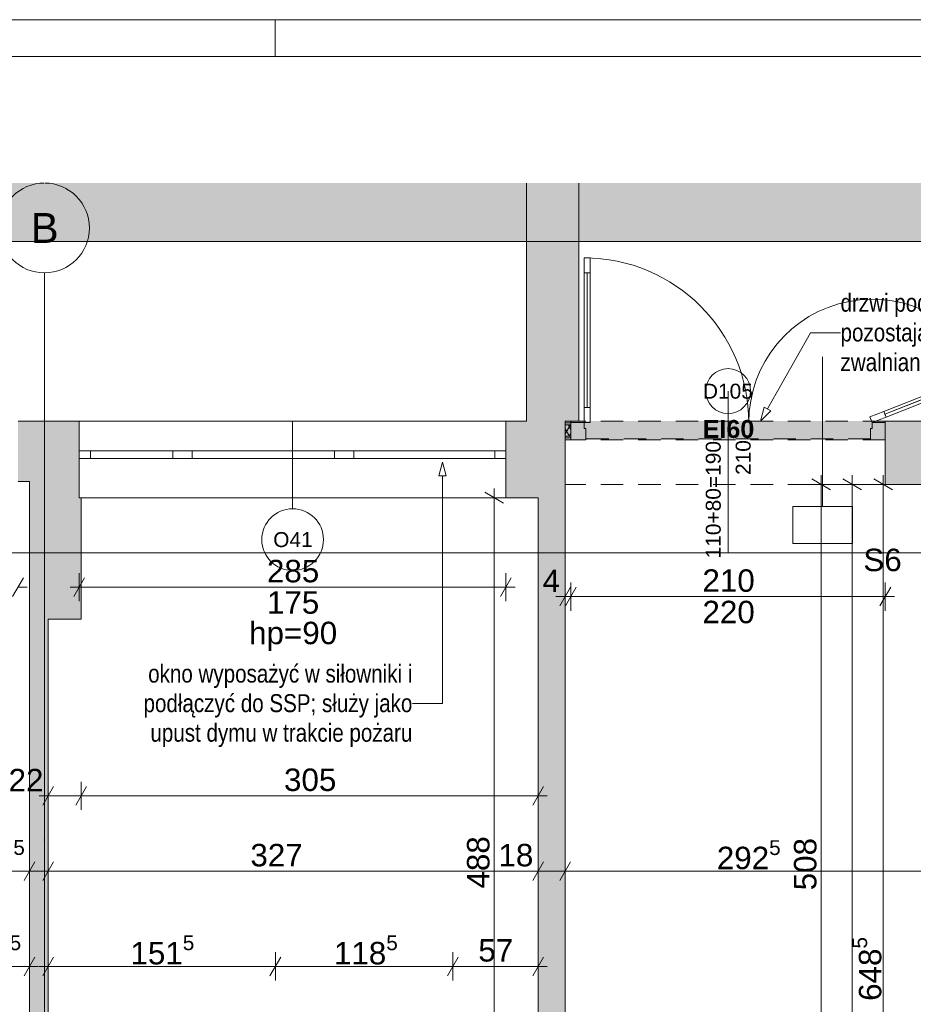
# Paper-space layout 'A-38 RZUT - PIĘTRO 8' of a CAD drawing. Header units: millimetres. Extents: x 0 to 800, y 0 to 500.
# Tile 9 of 22: x 226 to 345, y 368 to 500. Entities that reach past the tile are written whole.
import ezdxf
from ezdxf.xclip import XClip

# ---------------------------------------------------------------- set-up
doc = ezdxf.new("R2010")
doc.units = ezdxf.units.MM
doc.header["$MEASUREMENT"] = 0
doc.header["$XCLIPFRAME"] = 0
for name, pattern in [('DASHDOTX2', [1000, 500, -250, 0, -250]), ('Przer. długie kreski', [2.5, 1.5, -1]), ('PRZERYWANA_DU_A', [550, 350, -200])]:
    doc.linetypes.add(name, pattern=pattern)
for name, color, linetype, lineweight in [('0_Nr_pióra__2', 8, 'Continuous', 13), ('A_Arkusz_Nr_pióra__1', 7, 'Continuous', 20), ('A_wymiary_Nr_pióra__1', 7, 'Continuous', 20), ('A_wymiary_Nr_pióra__2', 8, 'Continuous', 13), ('A_ściany proj_Nr_pióra__1', 7, 'Continuous', 20), ('A_ściany_Nr_pióra__1', 7, 'Continuous', 20), ('Drzwi Archicad_Nr_pióra__3', 252, 'Continuous', 13), ('Okna Archicada_Nr_pióra__3', 252, 'Continuous', 13), ('Znaczniki drzwi Archicada_Nr_pióra__3', 252, 'Continuous', 13), ('Znaczniki okien Archicada_Nr_pióra__3', 252, 'Continuous', 13)]:
    doc.layers.add(name, color=color, linetype=linetype, lineweight=lineweight)
for name, color, linetype, lineweight, true_color in [('A_Arkusz_Nr_pióra__237', 7, 'Continuous', 5, 0x343434), ('A_opis ścian_Nr_pióra__19', 7, 'Continuous', 5, 0x191919), ('A_opis_Nr_pióra__255', 7, 'Continuous', 15, 0x242424), ('A_opis_Nr_pióra__8', 7, 'Continuous', 13, 0x4c4c4c), ('A_osie_Nr_pióra__16', 7, 'Continuous', 5, 0x0f0f0f), ('A_osie_Nr_pióra__76', 7, 'Continuous', 5, 0x2d2d2d), ('A_ppoż proj_Nr_pióra__8', 7, 'Continuous', 13, 0x4c4c4c), ('A_ściany proj_Nr_pióra__21', 7, 'Continuous', 5, 0xb0b0b0), ('A_ściany_Nr_pióra__10', 7, 'Continuous', 13, 0x4b4b4b)]:
    doc.layers.add(name, color=color, linetype=linetype, lineweight=lineweight, true_color=true_color)
for name, color, linetype in [('A_podrys', 7, 'Continuous'), ('A_ppoż proj', 7, 'Continuous'), ('A_ściany', 7, 'Continuous'), ('A_ściany proj', 7, 'Continuous')]:
    doc.layers.add(name, color=color, linetype=linetype)
doc.styles.add('STYL_AUTOMATYCZNY_1', font='arial.ttf')
doc.styles.add('STYL_AUTOMATYCZNY_2', font='ARIALN.TTF')
doc.styles.add('STYL_AUTOMATYCZNY_3', font='arial.ttf')
doc.styles.add('STYL_AUTOMATYCZNY_4', font='arial.ttf')
doc.styles.add('STYL_AUTOMATYCZNY_5', font='arial.ttf')
pattern_1 = [(0, (-3189.413, -631.401), (0, 2), [0, -2])]

# ---------------------------------------------------------------- blocks, each defined once
blk = doc.blocks.new('Rysunek_1_1', base_point=(-3189.41, -631.4))
at = {"linetype": 'Continuous', "lineweight": 0, "true_color": 0x484848}
blk.add_hatch(color=251, dxfattribs=at).paths.add_polyline_path([(48.07, 478.17), (48.07, 126.75), (64.84, 126.75), (64.84, 470.37), (378.97, 470.37), (378.97, 316.75), (544.97, 316.75), (544.97, 478.17)])
at = {"layer": 'A_ppoż proj', "linetype": 'Continuous', "lineweight": 0, "true_color": 0x121212}
blk.add_hatch(color=250, dxfattribs=at).paths.add_polyline_path([(341.51, 446.37), (298.75, 446.37), (298.75, 443.87), (341.51, 443.87)])
at = {"layer": 'A_ściany', "linetype": 'Continuous', "lineweight": 0, "true_color": 0x000000}
for points in [[(300.56, 478.17), (293.56, 478.17), (293.56, 446.37), (300.56, 446.37)], [(225.65, 446.37), (225.65, 438.27), (227.17, 438.27), (227.17, 446.37)], [(227.17, 436.13), (233.83, 436.13), (233.83, 446.37), (227.17, 446.37)], [(290.83, 446.37), (290.83, 436.13), (298.73, 436.13), (298.73, 446.37)], [(341.51, 437.91), (366.87, 437.91), (366.87, 446.37), (341.51, 446.37)], [(234.09, 419.91), (234.09, 436.13), (227.17, 436.13), (227.17, 419.91)], [(295.13, 436.13), (295.13, 338.53), (298.73, 338.53), (298.73, 436.13)], [(229.69, 338.47), (229.69, 419.91), (227.17, 419.91), (227.17, 338.47)]]:
    blk.add_hatch(color=18, dxfattribs=at).paths.add_polyline_path(points)
at = {"layer": 'A_ściany proj', "linetype": 'Continuous', "lineweight": 13}
h = blk.add_hatch(dxfattribs=at)
h.set_pattern_fill('gypsum_0001', color=8, style=0, pattern_type=2)
h.set_pattern_definition(pattern_1)
h.paths.add_polyline_path([(298.75, 446.37), (298.75, 446.12), (299.51, 446.12), (299.51, 446.37)])
h = blk.add_hatch(dxfattribs=at)
h.set_pattern_fill('gypsum_0001', color=8, style=0, pattern_type=2)
h.set_pattern_definition(pattern_1)
h.paths.add_polyline_path([(298.75, 446.12), (298.75, 445.87), (299.51, 445.87), (299.51, 446.12)])
h = blk.add_hatch(dxfattribs=at)
h.set_pattern_fill('batt_insulation_0001', color=8, style=0, pattern_type=2)
h.set_pattern_definition([(60, (-3189.4131, -631.40095), (-0.51961524, 0.3), []), (120, (-3189.4131, -631.40095), (0.51961524, 0.3), [])])
h.paths.add_polyline_path([(298.75, 445.87), (298.75, 444.37), (299.51, 444.37), (299.51, 445.87)])
h = blk.add_hatch(dxfattribs=at)
h.set_pattern_fill('gypsum_0001', color=8, style=0, pattern_type=2)
h.set_pattern_definition(pattern_1)
h.paths.add_polyline_path([(298.75, 444.12), (299.51, 444.12), (299.51, 444.37), (298.75, 444.37)])
h = blk.add_hatch(dxfattribs=at)
h.set_pattern_fill('gypsum_0001', color=8, style=0, pattern_type=2)
h.set_pattern_definition(pattern_1)
h.paths.add_polyline_path([(298.75, 443.87), (299.51, 443.87), (299.51, 444.12), (298.75, 444.12)])
at = {"layer": '0_Nr_pióra__2', "color": 8, "linetype": 'PRZERYWANA_DU_A', "lineweight": 13, "ltscale": 2, "flags": 128}
blk.add_lwpolyline([(544.97, 316.75), (378.97, 316.75), (378.97, 470.37), (64.84, 470.37), (64.84, 126.75)], dxfattribs=at)
at = {"layer": 'A_opis ścian_Nr_pióra__19', "color": 250, "linetype": 'Continuous', "lineweight": 5, "ltscale": 2, "true_color": 0x191919}
for p, q in [((333.14, 434.94), (333.14, 454.94)), ((337.14, 434.94), (329.14, 434.94)), ((329.14, 434.94), (329.14, 429.99)), ((337.14, 429.99), (337.14, 434.94)), ((329.14, 429.99), (337.14, 429.99))]:
    blk.add_line(p, q, dxfattribs=at)
at = {"layer": 'A_opis_Nr_pióra__255', "color": 250, "linetype": 'Continuous', "lineweight": 15, "ltscale": 2, "true_color": 0x242424}
for p, q in [((325.77, 447.99), (331.51, 458.15)), ((331.51, 458.15), (335.53, 458.15)), ((324.85, 446.37), (325.33, 448.24)), ((324.85, 446.37), (326.2, 447.75)), ((325.33, 448.24), (326.2, 447.75)), ((282.35, 440.89), (281.85, 439.03)), ((282.35, 440.89), (282.85, 439.03)), ((282.85, 439.03), (281.85, 439.03)), ((282.35, 439.03), (282.35, 408.64)), ((282.35, 408.64), (278.33, 408.64))]:
    blk.add_line(p, q, dxfattribs=at)
at = {"layer": 'A_osie_Nr_pióra__16', "color": 250, "linetype": 'DASHDOTX2', "lineweight": 5, "ltscale": 2, "true_color": 0x0f0f0f}
for p, q in [((229.18, 390.39), (229.18, 466.17)), ((544.97, 428.75), (100.57, 428.75)), ((229.18, 390.39), (229.18, 126.75))]:
    blk.add_line(p, q, dxfattribs=at)
blk.add_point((229.18, 390.39), dxfattribs=at)
blk.add_point((229.18, 390.39), dxfattribs=at)
at = {"layer": 'A_osie_Nr_pióra__76', "color": 250, "linetype": 'Continuous', "lineweight": 5, "ltscale": 2, "true_color": 0x2d2d2d}
blk.add_circle((229.18, 472.17), 6, dxfattribs=at)
at = {"layer": 'A_wymiary_Nr_pióra__1', "color": 7, "linetype": 'Continuous', "lineweight": 20, "ltscale": 2}
for p, q in [((334.2, 437.19), (331.7, 438.63)), ((338.34, 437.19), (335.84, 438.63)), ((342.49, 437.19), (339.99, 438.63)), ((290.52, 435.41), (288.02, 436.85)), ((224.93, 422.93), (226.37, 425.43)), ((234.55, 425.43), (233.11, 422.93)), ((290.11, 422.93), (291.55, 425.43)), ((299.45, 424.16), (298.01, 421.66)), ((300.23, 424.16), (298.79, 421.66)), ((340.79, 421.66), (342.23, 424.16)), ((230.41, 397.54), (228.97, 395.04)), ((234.81, 397.54), (233.37, 395.04)), ((294.41, 395.04), (295.85, 397.54)), ((227.89, 387.47), (226.45, 384.97)), ((230.41, 387.47), (228.97, 384.97)), ((295.85, 387.47), (294.41, 384.97)), ((299.45, 387.47), (298.01, 384.97)), ((226.45, 372.24), (227.89, 374.74)), ((230.41, 374.75), (228.97, 372.25)), ((260.75, 374.75), (259.31, 372.25)), ((284.45, 374.75), (283.01, 372.25)), ((294.41, 372.25), (295.85, 374.75))]:
    blk.add_line(p, q, dxfattribs=at)
at = {"layer": 'A_wymiary_Nr_pióra__2', "color": 8, "linetype": 'Continuous', "lineweight": 13, "ltscale": 2}
for p, q in [((332.95, 437.91), (332.95, 439.13)), ((337.09, 437.91), (337.09, 439.13)), ((341.24, 437.91), (341.24, 439.13)), ((289.27, 436.13), (289.27, 437.35)), ((334.82, 437.91), (331.07, 437.91)), ((332.95, 336.27), (332.95, 437.91)), ((338.97, 437.91), (335.22, 437.91)), ((337.09, 130.95), (337.09, 437.91)), ((343.11, 437.91), (339.36, 437.91)), ((341.24, 308.25), (341.24, 437.91)), ((291.14, 436.13), (287.39, 436.13)), ((289.27, 338.53), (289.27, 436.13)), ((233.83, 422.31), (233.83, 426.06)), ((290.83, 422.31), (290.83, 426.06)), ((225.65, 424.18), (226.87, 424.18)), ((232.61, 424.18), (233.83, 424.18)), ((233.83, 424.18), (290.83, 424.18)), ((290.83, 424.18), (292.05, 424.18)), ((298.73, 421.03), (298.73, 424.78)), ((299.51, 421.03), (299.51, 424.78)), ((341.51, 421.03), (341.51, 424.78)), ((297.51, 422.91), (298.73, 422.91)), ((298.73, 422.91), (299.51, 422.91)), ((299.51, 422.91), (341.51, 422.91)), ((341.51, 422.91), (342.73, 422.91)), ((229.69, 394.42), (229.69, 398.17)), ((234.09, 394.42), (234.09, 398.17)), ((295.13, 394.42), (295.13, 398.17)), ((228.47, 396.29), (229.69, 396.29)), ((229.69, 396.29), (234.09, 396.29)), ((234.09, 396.29), (295.13, 396.29)), ((295.13, 396.29), (296.35, 396.29)), ((227.17, 384.35), (227.17, 388.1)), ((229.69, 384.35), (229.69, 388.1)), ((295.13, 384.35), (295.13, 388.1)), ((298.73, 384.35), (298.73, 388.1)), ((102.93, 386.22), (227.17, 386.22)), ((227.17, 386.22), (229.69, 386.22)), ((229.69, 386.22), (295.13, 386.22)), ((295.13, 386.22), (298.73, 386.22)), ((298.73, 386.22), (357.18, 386.22)), ((227.17, 371.62), (227.17, 375.37)), ((229.69, 371.63), (229.69, 375.38)), ((260.03, 371.63), (260.03, 375.38)), ((283.73, 371.63), (283.73, 375.38)), ((295.13, 371.63), (295.13, 375.38)), ((218.65, 373.49), (227.17, 373.49)), ((227.17, 373.49), (228.39, 373.49)), ((228.47, 373.5), (229.69, 373.5)), ((229.69, 373.5), (260.03, 373.5)), ((260.03, 373.5), (283.73, 373.5)), ((283.73, 373.5), (295.13, 373.5)), ((295.13, 373.5), (296.35, 373.5))]:
    blk.add_line(p, q, dxfattribs=at)
at = {"layer": 'A_ściany proj_Nr_pióra__1', "color": 7, "linetype": 'Continuous', "lineweight": 20, "ltscale": 2, "flags": 128}
for points in [[(299.51, 446.37), (298.75, 446.37)], [(298.75, 443.87), (299.51, 443.87)]]:
    blk.add_lwpolyline(points, dxfattribs=at)
at = {"layer": 'A_ściany proj_Nr_pióra__21', "color": 253, "linetype": 'Continuous', "lineweight": 5, "ltscale": 2, "true_color": 0xb0b0b0}
for p, q in [((299.51, 446.12), (298.75, 446.12)), ((299.51, 446.17), (299.51, 446.37)), ((299.51, 446.12), (299.51, 446.17)), ((299.51, 445.87), (299.51, 446.12)), ((341.51, 446.17), (341.51, 446.37)), ((341.51, 446.12), (341.51, 446.17)), ((341.51, 445.87), (341.51, 446.12)), ((299.51, 445.87), (298.75, 445.87)), ((299.51, 444.37), (299.51, 445.87)), ((341.51, 444.37), (341.51, 445.87)), ((298.75, 444.37), (299.51, 444.37)), ((298.75, 444.12), (299.51, 444.12)), ((299.51, 444.12), (299.51, 444.37)), ((299.51, 443.87), (299.51, 444.12)), ((341.51, 444.12), (341.51, 444.37)), ((341.51, 443.87), (341.51, 444.12))]:
    blk.add_line(p, q, dxfattribs=at)
at = {"layer": 'A_ściany proj_Nr_pióra__21', "color": 253, "linetype": 'Continuous', "lineweight": 5, "ltscale": 2, "true_color": 0xb0b0b0, "flags": 128}
for points in [[(298.75, 446.37), (298.75, 446.12)], [(298.75, 446.12), (298.75, 445.87)], [(298.75, 445.87), (298.75, 444.37)], [(298.75, 444.37), (298.75, 444.12)], [(298.75, 444.12), (298.75, 443.87)]]:
    blk.add_lwpolyline(points, dxfattribs=at)
at = {"layer": 'A_ściany_Nr_pióra__1', "color": 7, "linetype": 'Continuous', "lineweight": 20, "ltscale": 2}
for p, q in [((233.83, 446.37), (233.83, 442.37)), ((290.83, 446.37), (290.83, 442.37)), ((233.83, 442.37), (233.83, 441.37)), ((290.83, 442.37), (290.83, 441.37)), ((233.83, 441.37), (233.83, 436.13)), ((290.83, 441.37), (290.83, 436.13))]:
    blk.add_line(p, q, dxfattribs=at)
at = {"layer": 'A_ściany_Nr_pióra__1', "color": 7, "linetype": 'Przer. długie kreski', "lineweight": 20, "ltscale": 2}
for p, q in [((341.51, 446.37), (298.73, 446.37)), ((341.51, 437.91), (298.73, 437.91))]:
    blk.add_line(p, q, dxfattribs=at)
at = {"layer": 'A_ściany_Nr_pióra__1', "color": 7, "linetype": 'Continuous', "lineweight": 20, "ltscale": 2, "flags": 128}
for points in [[(293.56, 478.17), (293.56, 446.37)], [(300.56, 446.37), (300.56, 478.17)], [(227.17, 446.37), (225.65, 446.37)], [(233.83, 446.37), (227.17, 446.37)], [(293.56, 446.37), (290.83, 446.37)], [(298.73, 436.13), (298.73, 446.37)], [(298.73, 446.37), (300.56, 446.37)], [(366.87, 446.37), (341.51, 446.37)], [(341.51, 446.37), (341.51, 437.91)], [(225.65, 438.27), (227.17, 438.27)], [(227.17, 438.27), (227.17, 436.13)], [(341.51, 437.91), (357.18, 437.91)], [(227.17, 436.13), (227.17, 419.91)], [(234.09, 419.91), (234.09, 436.13)], [(290.83, 436.13), (295.13, 436.13)], [(295.13, 436.13), (295.13, 338.53)], [(298.73, 338.53), (298.73, 436.13)], [(227.17, 419.91), (227.17, 338.47)], [(229.69, 338.47), (229.69, 419.91)], [(229.69, 419.91), (234.09, 419.91)]]:
    blk.add_lwpolyline(points, dxfattribs=at)
at = {"layer": 'A_ściany_Nr_pióra__10', "color": 251, "linetype": 'Przer. długie kreski', "lineweight": 13, "ltscale": 2, "true_color": 0x4b4b4b}
blk.add_line((301.56, 443.99), (340.12, 443.99), dxfattribs=at)
at = {"layer": 'Drzwi Archicad_Nr_pióra__3', "color": 252, "linetype": 'Continuous', "lineweight": 13, "ltscale": 2}
for p, q in [((301.27, 468.17), (301.27, 466.17)), ((302.07, 468.17), (301.27, 468.17)), ((302.07, 466.17), (302.07, 468.17)), ((301.27, 466.17), (302.07, 466.17)), ((301.67, 466.17), (301.67, 448.17)), ((353.07, 451.86), (341.46, 447.28)), ((302.07, 448.17), (301.27, 448.17)), ((301.27, 448.17), (301.27, 446.17)), ((302.07, 446.17), (302.07, 448.17)), ((339.46, 446.91), (341.32, 447.65)), ((341.32, 447.65), (341.61, 446.9)), ((299.51, 446.17), (299.51, 446.37)), ((299.51, 443.87), (299.51, 446.17)), ((299.51, 446.17), (301.27, 446.17)), ((299.51, 446.12), (299.51, 446.17)), ((299.51, 446.12), (299.51, 446.17)), ((299.51, 445.87), (299.51, 446.12)), ((299.51, 445.87), (299.51, 446.12)), ((301.27, 446.17), (301.27, 445.37)), ((301.27, 446.17), (302.07, 446.17)), ((339.75, 446.17), (339.46, 446.91)), ((341.61, 446.9), (339.75, 446.17)), ((339.75, 445.37), (339.75, 446.17)), ((339.75, 446.17), (341.51, 446.17)), ((341.51, 446.17), (341.51, 446.37)), ((341.51, 446.17), (341.51, 443.87)), ((341.51, 446.12), (341.51, 446.17)), ((341.51, 446.12), (341.51, 446.17)), ((341.51, 445.87), (341.51, 446.12)), ((341.51, 445.87), (341.51, 446.12)), ((299.51, 444.37), (299.51, 445.87)), ((299.51, 444.37), (299.51, 445.87)), ((301.27, 445.37), (301.51, 445.37)), ((301.51, 445.37), (301.51, 443.87)), ((339.51, 443.87), (339.51, 445.37)), ((339.51, 445.37), (339.75, 445.37)), ((341.51, 444.37), (341.51, 445.87)), ((341.51, 444.37), (341.51, 445.87)), ((299.51, 444.12), (299.51, 444.37)), ((299.51, 444.12), (299.51, 444.37)), ((299.51, 443.87), (299.51, 444.12)), ((299.51, 443.87), (299.51, 444.12)), ((301.51, 443.87), (299.51, 443.87)), ((341.51, 443.87), (339.51, 443.87)), ((341.51, 444.12), (341.51, 444.37)), ((341.51, 444.12), (341.51, 444.37)), ((341.51, 443.87), (341.51, 444.12)), ((341.51, 443.87), (341.51, 444.12))]:
    blk.add_line(p, q, dxfattribs=at)
at = {"layer": 'Drzwi Archicad_Nr_pióra__3', "color": 252, "linetype": 'Przer. długie kreski', "lineweight": 13, "ltscale": 2}
for p, q in [((341.51, 446.37), (299.51, 446.37)), ((341.51, 443.87), (299.51, 443.87))]:
    blk.add_line(p, q, dxfattribs=at)
at = {"layer": 'Drzwi Archicad_Nr_pióra__3', "color": 252, "linetype": 'Continuous', "lineweight": 13, "ltscale": 2, "flags": 128}
for points in [[(301.27, 466.17), (301.27, 448.17), (301.67, 448.17), (301.67, 466.17)], [(301.67, 466.17), (301.67, 448.17), (302.07, 448.17), (302.07, 466.17)], [(353.07, 451.86), (341.46, 447.28), (341.32, 447.65), (352.93, 452.23)], [(353.22, 451.49), (341.61, 446.9), (341.46, 447.28), (353.07, 451.86)]]:
    blk.add_lwpolyline(points, close=True, dxfattribs=at)
at = {"layer": 'Drzwi Archicad_Nr_pióra__3', "color": 252, "linetype": 'Continuous', "lineweight": 13, "ltscale": 2}
for centre, radius, start, end in [((301.27, 446.17), 22, 0, 90), ((339.75, 446.17), 16.48, 21.5506, 180)]:
    blk.add_arc(centre, radius, start, end, dxfattribs=at)
at = {"layer": 'Okna Archicada_Nr_pióra__3', "color": 252, "linetype": 'Continuous', "lineweight": 13, "ltscale": 2}
for p, q in [((233.83, 446.37), (290.83, 446.37)), ((233.83, 446.37), (233.83, 442.37)), ((290.83, 446.37), (290.83, 442.37)), ((233.83, 442.37), (235.33, 442.37)), ((233.83, 442.37), (233.83, 441.37)), ((233.83, 442.37), (233.83, 441.37)), ((235.33, 442.37), (235.33, 441.37)), ((235.33, 442.37), (246.33, 442.37)), ((246.33, 441.37), (246.33, 442.37)), ((246.33, 442.37), (247.63, 442.37)), ((247.63, 442.37), (248.93, 442.37)), ((248.93, 442.37), (248.93, 441.37)), ((248.93, 442.37), (267.93, 442.37)), ((267.93, 441.37), (267.93, 442.37)), ((267.93, 442.37), (269.23, 442.37)), ((269.23, 442.37), (270.53, 442.37)), ((270.53, 442.37), (270.53, 441.37)), ((270.53, 442.37), (289.33, 442.37)), ((289.33, 441.37), (289.33, 442.37)), ((289.33, 442.37), (290.83, 442.37)), ((290.83, 442.37), (290.83, 441.37)), ((290.83, 442.37), (290.83, 441.37)), ((235.33, 441.37), (233.83, 441.37)), ((233.83, 441.37), (233.83, 436.13)), ((246.33, 441.37), (235.33, 441.37)), ((247.63, 441.37), (246.33, 441.37)), ((248.93, 441.37), (247.63, 441.37)), ((267.93, 441.37), (248.93, 441.37)), ((269.23, 441.37), (267.93, 441.37)), ((270.53, 441.37), (269.23, 441.37)), ((289.33, 441.37), (270.53, 441.37)), ((290.83, 441.37), (289.33, 441.37)), ((290.83, 441.37), (290.83, 436.13)), ((233.83, 436.13), (290.83, 436.13))]:
    blk.add_line(p, q, dxfattribs=at)
at = {"layer": 'Znaczniki drzwi Archicada_Nr_pióra__3', "color": 252, "linetype": 'Continuous', "lineweight": 13, "ltscale": 2}
blk.add_line((320.51, 450.37), (320.51, 428.75), dxfattribs=at)
at = {"layer": 'Znaczniki drzwi Archicada_Nr_pióra__3', "color": 252, "linetype": 'Continuous', "lineweight": 13, "ltscale": 2, "flags": 128}
blk.add_lwpolyline([(323.51, 450.37, 1), (317.51, 450.37, 1)], format="xyb", close=True, dxfattribs=at)
at = {"layer": 'Znaczniki okien Archicada_Nr_pióra__3', "color": 252, "linetype": 'Continuous', "lineweight": 13, "ltscale": 2}
blk.add_line((262.33, 434.65), (262.33, 446.37), dxfattribs=at)
for start, end in [(0, 180), (180, 0)]:
    blk.add_arc((262.33, 430.53), 4.12, start, end, dxfattribs=at)
at = {"layer": 'A_opis ścian_Nr_pióra__19', "color": 250, "linetype": 'Continuous', "lineweight": 5, "true_color": 0x191919, "insert": (341.14, 429.31), "char_height": 3, "attachment_point": 2, "style": 'STYL_AUTOMATYCZNY_1'}
blk.add_mtext('\\A1;{\\pqc;\\fArial|b0|i0|c238|p0;\\W1.000000;S6}', dxfattribs=at)
at = {"layer": 'A_opis_Nr_pióra__8', "color": 251, "linetype": 'Continuous', "lineweight": 13, "true_color": 0x4c4c4c, "char_height": 2.4, "style": 'STYL_AUTOMATYCZNY_2'}
for s, insert, width, attachment_point, line_spacing_factor in [('\\A1;{\\pql;\\fArial Narrow|b0|i0|c238|p0;\\W1.000000;drzwi podłączone do SSP; pozostają w pozycji otwartej, zwalniane w trakcie pożaru}', (335.53, 457.85), 36.2405, 4, 0.99263), ('\\A1;{\\pqr;\\fArial Narrow|b0|i0|c238|p0;\\W1.000000;okno wyposażyć w siłowniki i podłączyć do SSP; służy jako upust dymu w trakcie pożaru}', (278.33, 408.31), 36.3149, 6, 0.987309)]:
    blk.add_mtext(s, dxfattribs=dict(at, insert=insert, width=width, attachment_point=attachment_point, line_spacing_factor=line_spacing_factor))
at = {"layer": 'A_osie_Nr_pióra__76', "color": 250, "linetype": 'Continuous', "lineweight": 5, "true_color": 0x2d2d2d, "insert": (227.35, 474.17), "char_height": 4, "attachment_point": 1, "style": 'STYL_AUTOMATYCZNY_1'}
blk.add_mtext('\\A1;{\\pql;\\pt0;\\fArial|b0|i0|c238|p0;\\W1.000000;B}', dxfattribs=at)
at = {"layer": 'A_ppoż proj_Nr_pióra__8', "color": 251, "linetype": 'Continuous', "lineweight": 13, "true_color": 0x4c4c4c, "insert": (320.56, 445.29), "char_height": 2.4, "attachment_point": 5, "style": 'STYL_AUTOMATYCZNY_3'}
blk.add_mtext('\\A1;{\\pqc;\\fArial|b1|i0|c238|p0;\\W1.000000;EI60}', dxfattribs=at)
at = {"layer": 'A_wymiary_Nr_pióra__1', "color": 7, "linetype": 'Continuous', "lineweight": 20, "char_height": 3, "attachment_point": 7, "style": 'STYL_AUTOMATYCZNY_5'}
for s, insert, width in [('\\A1;{\\pql;\\fArial|b0|i0|c238|p0;\\W1.000000;285}', (258.9, 424.78), 6.8645), ('\\A1;{\\pql;\\fArial|b0|i0|c238|p0;\\W1.000000;4}', (295.72, 423.51), 2.2882), ('\\A1;{\\pql;\\fArial|b0|i0|c238|p0;\\W1.000000;210}', (317.08, 423.51), 6.8645), ('\\A1;{\\pql;\\fArial|b0|i0|c238|p0;\\W1.000000;175}', (258.9, 420.58), 6.8645), ('\\A1;{\\pql;\\fArial|b0|i0|c238|p0;\\W1.000000;220}', (317.08, 419.31), 6.8645), ('\\A1;{\\pql;\\fArial|b0|i0|c238|p0;\\W1.000000;22}', (224.39, 396.89), 4.5763), ('\\A1;{\\pql;\\fArial|b0|i0|c238|p0;\\W1.000000;305}', (261.18, 396.89), 6.8645), ('\\A1;{\\pql;\\fArial|b0|i0|c238|p0;\\W1.000000;327}', (256.69, 386.82), 6.8645), ('\\A1;{\\pql;\\fArial|b0|i0|c238|p0;\\W1.000000;18}', (289.83, 386.82), 4.5763), ('\\A1;{\\pql;\\fArial|b0|i0|c238|p0;\\W1.000000;57}', (287.14, 374.1), 4.5763)]:
    blk.add_mtext(s, dxfattribs=dict(at, insert=insert, width=width))
at = {"layer": 'A_wymiary_Nr_pióra__1', "color": 7, "linetype": 'Continuous', "lineweight": 20, "char_height": 3}
for s, insert, attachment_point, style in [('\\A1;{\\pqc;\\fArial|b0|i0|c238|p0;\\W1.000000;hp=90}', (262.4, 419.55), 2, 'STYL_AUTOMATYCZNY_5'), ('\\A1;{\\pql;\\fArial|b0|i0|c238|p0;\\W1.000000;12\\fArial|b0|i0|c238|p0;\\W1.000000;\\A1{\\H.66x;\\S5^  ;}}', (220.36, 385.62), 7, 'STYL_AUTOMATYCZNY_1'), ('\\A1;{\\pql;\\fArial|b0|i0|c238|p0;\\W1.000000;292\\fArial|b0|i0|c238|p0;\\W1.000000;\\A1{\\H.66x;\\S5^  ;}}', (319, 385.61), 7, 'STYL_AUTOMATYCZNY_1'), ('\\A1;{\\pql;\\fArial|b0|i0|c238|p0;\\W1.000000;42\\fArial|b0|i0|c238|p0;\\W1.000000;\\A1{\\H.66x;\\S5^  ;}}', (219.87, 372.89), 7, 'STYL_AUTOMATYCZNY_1'), ('\\A1;{\\pql;\\fArial|b0|i0|c238|p0;\\W1.000000;151\\fArial|b0|i0|c238|p0;\\W1.000000;\\A1{\\H.66x;\\S5^  ;}}', (240.67, 372.89), 7, 'STYL_AUTOMATYCZNY_1'), ('\\A1;{\\pql;\\fArial|b0|i0|c238|p0;\\W1.000000;118\\fArial|b0|i0|c238|p0;\\W1.000000;\\A1{\\H.66x;\\S5^  ;}}', (267.85, 372.89), 7, 'STYL_AUTOMATYCZNY_1')]:
    blk.add_mtext(s, dxfattribs=dict(at, insert=insert, attachment_point=attachment_point, style=style))
at = {"layer": 'A_wymiary_Nr_pióra__1', "color": 7, "linetype": 'Continuous', "lineweight": 20, "char_height": 3, "width": 6.8645, "attachment_point": 7, "rotation": 90, "style": 'STYL_AUTOMATYCZNY_5'}
for s, insert in [('\\A1;{\\pql;\\fArial|b0|i0|c238|p0;\\W1.000000;488}', (288.67, 383.9)), ('\\A1;{\\pql;\\fArial|b0|i0|c238|p0;\\W1.000000;508}', (332.35, 383.66))]:
    blk.add_mtext(s, dxfattribs=dict(at, insert=insert))
at = {"layer": 'A_wymiary_Nr_pióra__1', "color": 7, "linetype": 'Continuous', "lineweight": 20, "insert": (341.85, 368.89), "char_height": 3, "attachment_point": 7, "rotation": 90, "style": 'STYL_AUTOMATYCZNY_1'}
blk.add_mtext('\\A1;{\\pql;\\fArial|b0|i0|c238|p0;\\W1.000000;648\\fArial|b0|i0|c238|p0;\\W1.000000;\\A1{\\H.66x;\\S5^  ;}}', dxfattribs=at)
at = {"layer": 'Znaczniki drzwi Archicada_Nr_pióra__3', "color": 252, "linetype": 'Continuous', "lineweight": 13, "insert": (317.14, 449.33), "char_height": 2, "attachment_point": 7, "style": 'STYL_AUTOMATYCZNY_4'}
blk.add_mtext('\\A1;{\\pql;\\fArial CE|b0|i0|c238|p0;\\W1.000000;D105}', dxfattribs=at)
at = {"layer": 'Znaczniki drzwi Archicada_Nr_pióra__3', "color": 252, "linetype": 'Continuous', "lineweight": 13, "char_height": 2, "attachment_point": 7, "rotation": 90, "style": 'STYL_AUTOMATYCZNY_4'}
for s, insert in [('\\A1;{\\pql;\\fArial CE|b0|i0|c238|p0;\\W1.000000;210}', (323.55, 439.16)), ('\\A1;{\\pql;\\fArial CE|b0|i0|c238|p0;\\W1.000000;110+80=190}', (319.55, 428.01))]:
    blk.add_mtext(s, dxfattribs=dict(at, insert=insert))
at = {"layer": 'Znaczniki okien Archicada_Nr_pióra__3', "color": 252, "linetype": 'Continuous', "lineweight": 13, "insert": (259.74, 429.5), "char_height": 2, "attachment_point": 7, "style": 'STYL_AUTOMATYCZNY_1'}
blk.add_mtext('\\A1;{\\pql;\\pt2;\\fArial|b0|i0|c238|p0;\\W1.000000;O41}', dxfattribs=at)

psp = doc.layouts.new('A-38 RZUT - PIĘTRO 8')

# ---------------------------------------------------------------- linework, layer by layer
at = {"layer": 'A_Arkusz_Nr_pióra__1', "color": 7, "linetype": 'Continuous', "lineweight": 20}
psp.add_line((795.1, 495.1), (29.9, 495.1), dxfattribs=at)
at = {"layer": 'A_Arkusz_Nr_pióra__1', "color": 7, "linetype": 'Continuous', "lineweight": 20, "flags": 128}
psp.add_lwpolyline([(0, 500), (800, 500), (800, 0), (0, 0)], close=True, dxfattribs=at)
at = {"layer": 'A_Arkusz_Nr_pióra__237', "color": 250, "linetype": 'Continuous', "lineweight": 5, "true_color": 0x343434}
psp.add_line((260, 495.1), (260, 500), dxfattribs=at)

# ---------------------------------------------------------------- block references
at = {"layer": 'A_podrys', "color": 37, "linetype": 'Continuous', "lineweight": 5, "true_color": 0x656532}
ref = psp.add_blockref('Rysunek_1_1', (-3189.41, -631.4), dxfattribs=at)
XClip(ref).set_block_clipping_path([(48.069637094, 126.7487186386), (544.9695795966, 478.1668323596)])

doc.saveas('drawing.dxf')
